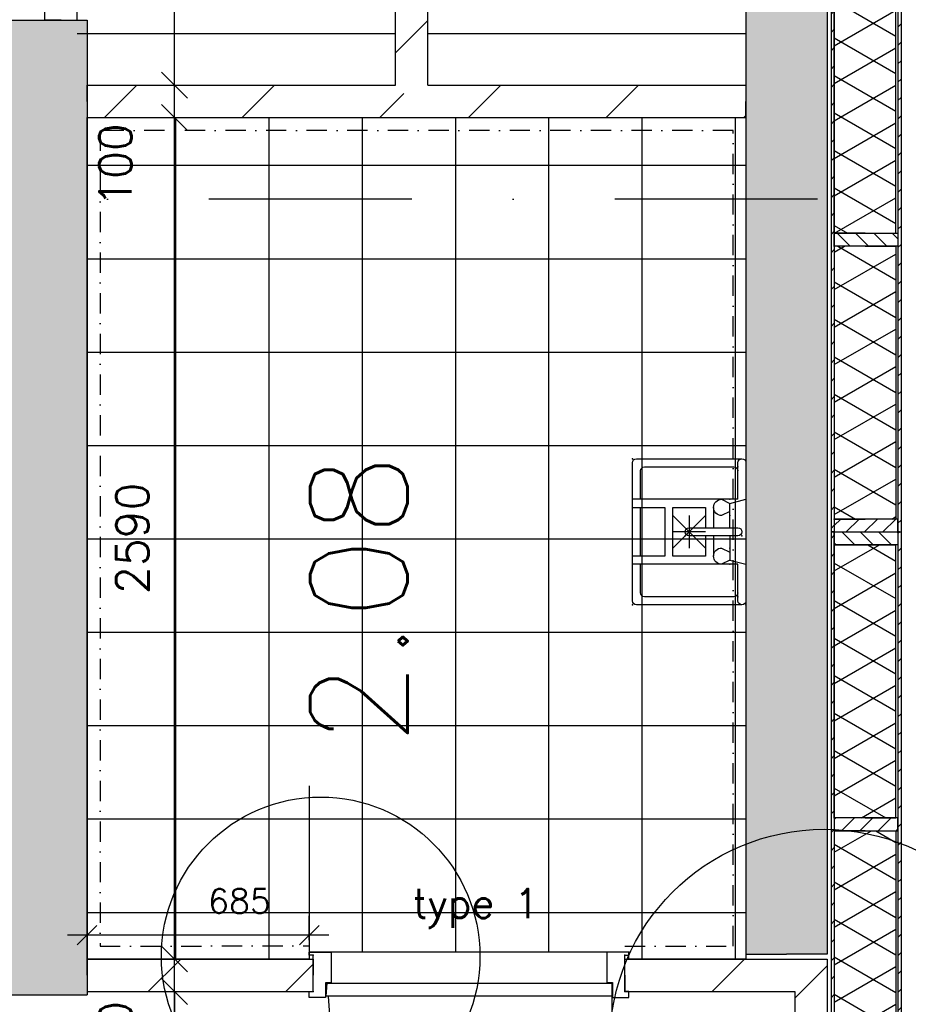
# Model space of a CAD drawing. Extents: x 7198 to 172353, y -998 to 131648.
# Tile 46 of 66: x 38620 to 41357, y 76192 to 79223. Entities that reach past the tile are written whole.
import ezdxf
from ezdxf.enums import TextEntityAlignment as Align

# ---------------------------------------------------------------- set-up
doc = ezdxf.new("R2010")
doc.units = 0
doc.header["$LTSCALE"] = 50
doc.header["$MEASUREMENT"] = 0
doc.header["$PDSIZE"] = -1
doc.linetypes.add('DASHDOT', pattern=[25, 12.5, -6.25, 0, -6.25])
doc.linetypes.add('DASHDOT2', pattern=[0.5, 0.25, -0.125, 0, -0.125])
doc.layers.get('0').update_dxf_attribs({"linetype": 'CONTINUOUS'})
doc.layers.get('DEFPOINTS').update_dxf_attribs({"linetype": 'CONTINUOUS'})
for name, color, linetype in [('00', 7, 'CONTINUOUS'), ('_BRANDCOMPART', 6, 'DASHDOT'), ('_DETAILNUMMERS', 4, 'CONTINUOUS'), ('_DETAILNUMMERSTEKST', 4, 'CONTINUOUS'), ('A--A21--_F-23-', 9, 'CONTINUOUS'), ('A--A21--_F12--', 7, 'CONTINUOUS'), ('A--A21--_F123-', 9, 'CONTINUOUS'), ('A--A22--_F123-', 9, 'CONTINUOUS'), ('A--A25--_F-2--', 9, 'CONTINUOUS'), ('A--A42--_F-23-', 9, 'CONTINUOUS'), ('A--L21--', 3, 'CONTINUOUS'), ('A--L21--_F-2--', 7, 'CONTINUOUS'), ('A--L21--_F12--', 7, 'CONTINUOUS'), ('A--L22--_F-2--', 7, 'CONTINUOUS'), ('A--L25--', 7, 'CONTINUOUS'), ('A--L25--_F-23-', 7, 'CONTINUOUS'), ('A--L32--', 7, 'CONTINUOUS'), ('A--L32--_F123-', 1, 'CONTINUOUS'), ('A--L32--_F123-DRAAIR', 7, 'CONTINUOUS'), ('A--L42--', 7, 'CONTINUOUS'), ('A--L42--_F-23-', 7, 'CONTINUOUS'), ('A--L74--', 7, 'CONTINUOUS'), ('A--L74--_F-23-', 7, 'CONTINUOUS'), ('A--M$1A-_F123-', 1, 'CONTINUOUS'), ('A--M1$A-_F123-', 1, 'CONTINUOUS'), ('A--T$1A-_F123-_RNR', 4, 'CONTINUOUS'), ('tegels', 253, 'CONTINUOUS'), ('TEKSTKOZIJNMERK', 2, 'CONTINUOUS'), ('X--LR---_CP', 7, 'CONTINUOUS')]:
    doc.layers.add(name, color=color, linetype=linetype)
doc.styles.add('ALFA-0_25', font='ROMANS')
doc.styles.add('B-01', font='SIMPLEX.SHX', dxfattribs={"width": 0.8, "height": 4.5})
doc.styles.add('HIEMSTRA', font='romans.shx')
doc.dimstyles.get("Standard").update_dxf_attribs({"dimscale": 40, "dimtxt": 2.5, "dimasz": 2, "dimexe": 0.3, "dimexo": 0.3, "dimgap": 2, "dimtad": 1, "dimdec": 0, "dimzin": 0, "dimdsep": 46, "dimtxsty": 'HIEMSTRA', "dimblk1": 'OBLIQUE', "dimblk2": 'OBLIQUE', "dimsah": 1, "dimcen": -0.09, "dimdle": 0.3, "dimse1": 1, "dimclrd": 2, "dimclre": 2, "dimclrt": 3, "dimadec": 0, "dimazin": 0, "dimtfac": 1, "dimtdec": 4, "dimtofl": 0, "dimtmove": 2, "dimatfit": 3, "dimldrblk": 'OBLIQUE', "dimfxl": 1, "dimtvp": 625, "dimtolj": 1, "dimtzin": 0, "dimarcsym": 0})
doc.dimstyles.new('STANDARD$0', dxfattribs={"dimscale": 50, "dimtxt": 2.5, "dimasz": 2, "dimexe": 2, "dimexo": 0, "dimgap": 2, "dimtad": 1, "dimdec": 0, "dimzin": 0, "dimdsep": 46, "dimtxsty": 'ALFA-0_25', "dimblk1": 'OBLIQUE', "dimblk2": 'OBLIQUE', "dimsah": 1, "dimcen": -3, "dimdle": 2, "dimclrd": 1, "dimclre": 1, "dimclrt": 2, "dimadec": 0, "dimazin": 0, "dimtfac": 0.666667, "dimtofl": 0, "dimtmove": 2, "dimatfit": 3, "dimldrblk": 'OBLIQUE', "dimfxl": 1, "dimtvp": 0.833333, "dimtolj": 1, "dimtzin": 0, "dimarcsym": 0})
pattern_1 = [(45, (-39827.1, -78971.86), (-212.132, 212.132), [])]
pattern_2 = [(330, (-50, 9e-15), (50, 86.603), []), (30, (-50, 9e-15), (-50, 86.603), [])]
pattern_3 = [(150, (50, -3e-15), (-50, -86.603), []), (210, (50, -3e-15), (50, -86.603), [])]

# ---------------------------------------------------------------- blocks, each defined once
blk = doc.blocks.new('*U879')
at = {"layer": 'A--A22--_F123-', "linetype": 'Continuous'}
h = blk.add_hatch(dxfattribs=at)
h.set_pattern_fill('ALFALINE', color=256, scale=300, style=0)
h.set_pattern_definition([(45, (-40483.72, -76281.54), (-212.132, 212.132), [])])
h.paths.add_polyline_path([(0, 0), (0, 50), (623.4, 50), (573.4, 0), (523.4, -50), (0, -50)])
at = {"layer": 'A--L22--_F-2--', "color": 3, "linetype": 'Continuous'}
for points in [[(0, 0), (0, 50), (623.4, 50), (623.4, 50)], [(0, 0), (0, -50), (523.4, -50), (523.4, -50)]]:
    blk.add_lwpolyline(points, dxfattribs=at)
blk = doc.blocks.new('*U878')
at = {"layer": 'A--A22--_F123-', "linetype": 'Continuous'}
h = blk.add_hatch(dxfattribs=at)
h.set_pattern_fill('ALFALINE', color=256, scale=300, style=0)
h.set_pattern_definition(pattern_1)
h.paths.add_polyline_path([(0, 0), (50, 50), (1030, 50), (1030, 0), (1030, -50), (0, -50)])
at = {"layer": 'A--L22--_F-2--', "color": 3, "linetype": 'Continuous'}
for points in [[(50, 50), (50, 50), (1030, 50), (1030, 0)], [(0, -50), (0, -50), (1030, -50), (1030, 0)]]:
    blk.add_lwpolyline(points, dxfattribs=at)
blk = doc.blocks.new('*U876')
at = {"layer": 'A--A22--_F123-', "linetype": 'Continuous'}
h = blk.add_hatch(dxfattribs=at)
h.set_pattern_fill('ALFALINE', color=256, scale=300, style=0)
h.set_pattern_definition([(45, (-38827.05, -76281.54), (-212.132, 212.132), [])])
h.paths.add_polyline_path([(0, 0), (0, 50), (696.7, 50), (696.7, 0), (696.7, -50), (0, -50)])
at = {"layer": 'A--L22--_F-2--', "color": 3, "linetype": 'Continuous'}
for points in [[(0, 0), (0, 50), (696.7, 50), (696.7, 0)], [(0, 0), (0, -50), (696.7, -50), (696.7, 0)]]:
    blk.add_lwpolyline(points, dxfattribs=at)
blk = doc.blocks.new('*U874')
at = {"layer": 'A--A22--_F123-', "linetype": 'Continuous'}
h = blk.add_hatch(dxfattribs=at)
h.set_pattern_fill('ALFALINE', color=256, scale=300, style=0)
h.set_pattern_definition([(45, (-38747.1, -79221.86), (-212.132, 212.132), [])])
h.paths.add_polyline_path([(0, 0), (-50, 0), (-50, 1349.8), (0, 1299.8), (50, 1249.8), (50, 0)])
at = {"layer": 'A--L22--_F-2--', "color": 3, "linetype": 'Continuous'}
for points in [[(0, 0), (-50, 0), (-50, 1349.8), (-50, 1349.8)], [(0, 0), (50, 0), (50, 1249.8), (50, 1249.8)]]:
    blk.add_lwpolyline(points, dxfattribs=at)
blk = doc.blocks.new('*U873')
at = {"layer": 'A--A22--_F123-', "linetype": 'Continuous'}
h = blk.add_hatch(dxfattribs=at)
h.set_pattern_fill('ALFALINE', color=256, scale=300, style=0)
h.set_pattern_definition(pattern_1)
h.paths.add_polyline_path([(0, 0), (-50, 50), (-50, 1499.8), (0, 1549.8), (50, 1499.8), (50, 50)])
at = {"layer": 'A--L22--_F-2--', "color": 3, "linetype": 'Continuous'}
for points in [[(-50, 50), (-50, 50), (-50, 1499.8), (-50, 1499.8)], [(50, 50), (50, 50), (50, 1499.8), (50, 1499.8)]]:
    blk.add_lwpolyline(points, dxfattribs=at)
blk = doc.blocks.new('*U821')
at = {"layer": 'A--A22--_F123-', "linetype": 'Continuous'}
h = blk.add_hatch(dxfattribs=at)
h.set_pattern_fill('ALFALINE', color=256, scale=300, style=0)
h.set_pattern_definition([(45, (-38827.05, -78971.86), (-212.132, 212.132), [])])
h.paths.add_polyline_path([(0, 0), (0, -50), (1000.1, -50), (1000.1, 0), (950.1, 50), (0, 50)])
at = {"layer": 'A--L22--_F-2--', "color": 3, "linetype": 'Continuous'}
for points in [[(0, 0), (0, 50), (950.1, 50), (950.1, 50)], [(0, 0), (0, -50), (1000.1, -50), (1000.1, -50)]]:
    blk.add_lwpolyline(points, dxfattribs=at)
blk = doc.blocks.new('*U817')
at = {"layer": 'A--A22--_F123-', "linetype": 'Continuous'}
h = blk.add_hatch(dxfattribs=at)
h.set_pattern_fill('ALFALINE', color=256, scale=300, style=0)
h.set_pattern_definition([(45, (-41057.1, -76281.54), (-212.132, 212.132), [])])
h.paths.add_polyline_path([(0, 0), (50, 50), (50, -2304.7), (0, -2254.7), (-50, -2204.7), (-50, -50)])
at = {"layer": 'A--L22--_F-2--', "color": 3, "linetype": 'Continuous'}
for points in [[(50, 50), (50, 50), (50, -2304.7), (50, -2304.7)], [(-50, -50), (-50, -50), (-50, -2204.7), (-50, -2204.7)]]:
    blk.add_lwpolyline(points, dxfattribs=at)
blk = doc.blocks.new('Q070085-')
at = {"layer": 'X--LR---_CP'}
for p in [(0, 0), (0, 0), (350, 0)]:
    blk.add_point(p, dxfattribs=at)
blk = doc.blocks.new('Q070086-')
at = {"layer": 'X--LR---_CP'}
for p in [(0, 0), (0, 0), (400, 0)]:
    blk.add_point(p, dxfattribs=at)
blk = doc.blocks.new('Q070087-')
at = {"layer": 'X--LR---_CP'}
for p in [(0, 0), (0, 0), (175, 0)]:
    blk.add_point(p, dxfattribs=at)
blk = doc.blocks.new('Q070079-')
at = {"layer": 'X--LR---_CP'}
for p in [(0, 0), (0, 0), (50, 0)]:
    blk.add_point(p, dxfattribs=at)
blk = doc.blocks.new('Q070048-')
at = {"layer": 'A--L74--_F-23-', "color": 1, "linetype": 'Continuous'}
for p, q in [((-100, -25), (-100, -350)), ((100, -25), (100, -350)), ((-75, -100), (-12.5, -100)), ((12.5, -100), (75, -100)), ((-50, -125), (50, -225)), ((50, -125), (-50, -225)), ((0, -125), (0, -225)), ((-50, -175), (50, -175)), ((75, -325), (-75, -325))]:
    blk.add_line(p, q, dxfattribs=at)
for points in [[(-212.5, 0), (212.5, 0, -0.41), (225, -12.5), (225, -337.5, -0.41), (212.5, -350), (-212.5, -350, -0.41), (-225, -337.5), (-225, -12.5, -0.41), (-212.5, 0)], [(-100, -25), (-212.5, -25, -0.41), (-225, -12.5)], [(-100, -325), (-187.5, -325, -0.41), (-200, -312.5), (-200, -37.5, -0.41), (-187.5, -25), (-187.5, -25)], [(12.5, -25), (12.5, -175, -1), (-12.5, -175), (-12.5, -25, -1), (12.5, -25)], [(225, -12.5, -0.41), (212.5, -25), (100, -25)], [(187.5, -25), (187.5, -25, -0.41), (200, -37.5), (200, -312.5, -0.41), (187.5, -325), (100, -325)], [(-62.5, -50), (-50, -75, -1), (-100, -75), (-87.5, -50)], [(87.5, -50), (100, -75, -1), (50, -75), (62.5, -50)]]:
    blk.add_lwpolyline(points, format="xyb", dxfattribs=at)
for points in [[(-12.5, -50), (-87.5, -50), (-100, 0)], [(12.5, -50), (87.5, -50), (100, 0)], [(12.5, -125), (75, -125), (75, -225), (-75, -225), (-75, -125), (-12.5, -125)], [(-75, -350), (-75, -250), (75, -250), (75, -350)]]:
    blk.add_lwpolyline(points, dxfattribs=at)
at = {"layer": 'A--L74--_F-23-', "color": 255}
blk.add_circle((0, 0), 0.0123, dxfattribs=at)
at = {"layer": 'X--LR---_CP'}
for p in [(-225, -350), (225, -350), (225, -350)]:
    blk.add_point(p, dxfattribs=at)
at = {"layer": 'A--L74--', "extrusion": (-1, 0, 0)}
for name, p in [('Q070085-', (0, 0, -225)), ('Q070087-', (12.5, 0, -12.5))]:
    blk.add_blockref(name, p, dxfattribs=at)
at = {"layer": 'A--L74--'}
blk.add_blockref('Q070086-', (-200, -25), dxfattribs=at)
at = {"layer": 'A--L74--', "extrusion": (0, -1, 0)}
for p in [(-100, 0, 50), (50, 0, 50)]:
    blk.add_blockref('Q070079-', p, dxfattribs=at)
blk = doc.blocks.new('*U788')
at = {"layer": 'A--A21--_F123-', "linetype": 'Continuous'}
blk.add_hatch(color=256, dxfattribs=at).paths.add_polyline_path([(0, 0), (-125, 125), (2150, 125), (2025, 0), (1900, -125), (125, -125)])
at = {"layer": 'A--A21--_F12--', "color": 8}
for points in [[(0, 0), (-125, 125), (2025, 0), (2150, 125)], [(2025, 0), (1900, -125), (0, 0), (125, -125)]]:
    blk.add_solid(points, dxfattribs=at)
at = {"layer": 'A--L21--_F12--', "color": 3, "linetype": 'Continuous'}
for points in [[(-125, 125), (-125, 125), (2150, 125), (2150, 125)], [(125, -125), (125, -125), (1900, -125), (1900, -125)]]:
    blk.add_lwpolyline(points, dxfattribs=at)
blk = doc.blocks.new('*U787')
at = {"layer": 'A--A21--_F123-', "linetype": 'Continuous'}
blk.add_hatch(color=256, dxfattribs=at).paths.add_polyline_path([(0, 0), (125, 125), (125, -2875.4), (0, -2750.4), (-125, -2625.4), (-125, -125)])
at = {"layer": 'A--A21--_F12--', "color": 8}
for points in [[(0, 0), (125, 125), (0, -2750.4), (125, -2875.4)], [(0, -2750.4), (-125, -2625.4), (0, 0), (-125, -125)]]:
    blk.add_solid(points, dxfattribs=at)
at = {"layer": 'A--L21--_F12--', "color": 3, "linetype": 'Continuous'}
for points in [[(125, 125), (125, 125), (125, -2875.4), (125, -2875.4)], [(-125, -125), (-125, -125), (-125, -2625.4), (-125, -2625.4)]]:
    blk.add_lwpolyline(points, dxfattribs=at)
blk = doc.blocks.new('*U786')
at = {"layer": 'A--A21--_F123-', "linetype": 'Continuous'}
blk.add_hatch(color=256, dxfattribs=at).paths.add_polyline_path([(0, 0), (0, 125), (230, 125), (355, 0), (480, -125), (0, -125)])
at = {"layer": 'A--A21--_F12--', "color": 8}
for points in [[(0, 0), (0, 125), (355, 0), (230, 125)], [(355, 0), (480, -125), (0, 0), (0, -125)]]:
    blk.add_solid(points, dxfattribs=at)
at = {"layer": 'A--L21--_F12--', "color": 3, "linetype": 'Continuous'}
for points in [[(0, 0), (0, 125), (230, 125), (230, 125)], [(0, 0), (0, -125), (480, -125), (480, -125)]]:
    blk.add_lwpolyline(points, dxfattribs=at)
blk = doc.blocks.new('*U783')
at = {"layer": 'A--A21--_F123-', "linetype": 'Continuous'}
blk.add_hatch(color=256, dxfattribs=at).paths.add_polyline_path([(0, 0), (125, 0), (125, -7950.4), (0, -7950.4), (-125, -7950.4), (-125, 0)])
at = {"layer": 'A--A21--_F12--', "color": 8}
for points in [[(0, -7950.4), (-125, -7950.4), (0, 0), (-125, 0)], [(0, 0), (125, 0), (0, -7950.4), (125, -7950.4)]]:
    blk.add_solid(points, dxfattribs=at)
at = {"layer": 'A--L21--_F12--', "color": 3, "linetype": 'Continuous'}
for points in [[(0, 0), (-125, 0), (-125, -7950.4), (0, -7950.4)], [(0, 0), (125, 0), (125, -7950.4), (0, -7950.4)]]:
    blk.add_lwpolyline(points, dxfattribs=at)
blk = doc.blocks.new('_OBLIQUE')
at = {"color": 0, "linetype": 'ByBlock'}
blk.add_line((-0.5, -0.5), (0.5, 0.5), dxfattribs=at)
blk = doc.blocks.new('*D189')
at = {"color": 2, "linetype": 'ByBlock', "transparency": 16777216}
blk.add_line((39096.6, 74064.2), (39096.6, 76243.5), dxfattribs=at)
at = {"layer": 'DEFPOINTS', "color": 0, "linetype": 'ByBlock', "transparency": 16777216}
for p in [(39096.6, 76231.5), (39096.6, 76231.5), (39096.6, 74076.2)]:
    blk.add_point(p, dxfattribs=at)
at = {"color": 2, "linetype": 'ByBlock', "transparency": 16777216, "xscale": 80, "yscale": 80, "zscale": 80}
for p, rotation in [((39096.6, 76231.5), 90), ((39096.6, 74076.2), 270)]:
    blk.add_blockref('_OBLIQUE', p, dxfattribs=dict(at, rotation=rotation))
at = {"color": 3, "linetype": 'ByBlock', "transparency": 16777216, "insert": (38966.6, 75153.9), "char_height": 100, "attachment_point": 5, "rotation": 90, "style": 'HIEMSTRA'}
blk.add_mtext('\\A1;2155', dxfattribs=at)
blk = doc.blocks.new('*D190')
at = {"color": 2, "linetype": 'ByBlock', "transparency": 16777216}
blk.add_line((39096.6, 76319.5), (39096.6, 78933.9), dxfattribs=at)
at = {"layer": 'DEFPOINTS', "color": 0, "linetype": 'ByBlock', "transparency": 16777216}
for p in [(39096.6, 78921.9), (39096.6, 78921.9), (39096.6, 76331.5)]:
    blk.add_point(p, dxfattribs=at)
at = {"color": 2, "linetype": 'ByBlock', "transparency": 16777216, "xscale": 80, "yscale": 80, "zscale": 80}
for p, rotation in [((39096.6, 78921.9), 90), ((39096.6, 76331.5), 270)]:
    blk.add_blockref('_OBLIQUE', p, dxfattribs=dict(at, rotation=rotation))
at = {"color": 3, "linetype": 'ByBlock', "transparency": 16777216, "insert": (38966.6, 77626.7), "char_height": 100, "attachment_point": 5, "rotation": 90, "style": 'HIEMSTRA'}
blk.add_mtext('\\A1;2590', dxfattribs=at)
blk = doc.blocks.new('*D191')
at = {"color": 2, "linetype": 'ByBlock', "transparency": 16777216}
for p, q in [((40225.3, 79021.9), (40225.3, 79101.9)), ((40225.3, 78921.9), (40225.3, 79021.9)), ((40225.3, 78921.9), (40225.3, 78841.9))]:
    blk.add_line(p, q, dxfattribs=at)
at = {"layer": 'DEFPOINTS', "color": 0, "linetype": 'ByBlock', "transparency": 16777216}
for p in [(40225.3, 79021.9), (40225.3, 79021.9), (40225.3, 78921.9)]:
    blk.add_point(p, dxfattribs=at)
at = {"color": 2, "linetype": 'ByBlock', "transparency": 16777216, "xscale": 80, "yscale": 80, "zscale": 80}
for p, rotation in [((40225.3, 79021.9), 270), ((40225.3, 78921.9), 90)]:
    blk.add_blockref('_OBLIQUE', p, dxfattribs=dict(at, rotation=rotation))
at = {"color": 3, "linetype": 'ByBlock', "transparency": 16777216, "insert": (40043.3, 78776.1), "char_height": 100, "attachment_point": 5, "rotation": 90, "style": 'HIEMSTRA'}
blk.add_mtext('\\A1;100', dxfattribs=at)
blk = doc.blocks.new('*D192')
at = {"color": 2, "linetype": 'ByBlock', "transparency": 16777216}
blk.add_line((40225.3, 79009.9), (40225.3, 80483.6), dxfattribs=at)
at = {"layer": 'DEFPOINTS', "color": 0, "linetype": 'ByBlock', "transparency": 16777216}
for p in [(40225.3, 80471.6), (40225.3, 80471.6), (40225.3, 79021.9)]:
    blk.add_point(p, dxfattribs=at)
at = {"color": 2, "linetype": 'ByBlock', "transparency": 16777216, "xscale": 80, "yscale": 80, "zscale": 80}
for p, rotation in [((40225.3, 80471.6), 90), ((40225.3, 79021.9), 270)]:
    blk.add_blockref('_OBLIQUE', p, dxfattribs=dict(at, rotation=rotation))
at = {"color": 3, "linetype": 'ByBlock', "transparency": 16777216, "insert": (40095.3, 79746.7), "char_height": 100, "attachment_point": 5, "rotation": 90, "style": 'HIEMSTRA'}
blk.add_mtext('\\A1;1450', dxfattribs=at)
blk = doc.blocks.new('*D196')
at = {"color": 2, "linetype": 'ByBlock', "transparency": 16777216}
for p, q in [((39096.6, 76331.5), (39096.6, 76411.5)), ((39096.6, 76231.5), (39096.6, 76331.5)), ((39096.6, 76231.5), (39096.6, 76151.5))]:
    blk.add_line(p, q, dxfattribs=at)
at = {"layer": 'DEFPOINTS', "color": 0, "linetype": 'ByBlock', "transparency": 16777216}
for p in [(39096.6, 76331.5), (39096.6, 76331.5), (39096.6, 76231.5)]:
    blk.add_point(p, dxfattribs=at)
at = {"color": 2, "linetype": 'ByBlock', "transparency": 16777216, "xscale": 80, "yscale": 80, "zscale": 80}
for p, rotation in [((39096.6, 76331.5), 270), ((39096.6, 76231.5), 90)]:
    blk.add_blockref('_OBLIQUE', p, dxfattribs=dict(at, rotation=rotation))
at = {"color": 3, "linetype": 'ByBlock', "transparency": 16777216, "insert": (38914.6, 76073.3), "char_height": 100, "attachment_point": 5, "rotation": 90, "style": 'HIEMSTRA'}
blk.add_mtext('\\A1;100', dxfattribs=at)
blk = doc.blocks.new('NH40_196')
at = {"layer": 'A--A25--_F-2--'}
h = blk.add_hatch(dxfattribs=at)
h.set_pattern_fill('ALFALINE', color=256, scale=40, style=0, pattern_type=2)
h.set_pattern_definition([(45, (-6, 0), (-28.284, 28.284), [])])
h.paths.add_polyline_path([(0, 0), (0, 196), (40, 196), (40, 0)])
at = {"layer": 'A--L25--_F-23-', "color": 2, "linetype": 'Continuous'}
blk.add_lwpolyline([(0, 0), (0, 196), (40, 196), (40, 0)], close=True, dxfattribs=at)
at = {"layer": 'X--LR---_CP'}
for p in [(0, 0), (0, 0), (40, 0)]:
    blk.add_point(p, dxfattribs=at)
blk = doc.blocks.new('*U611')
at = {"layer": 'A--A21--_F-23-', "linetype": 'Continuous'}
h = blk.add_hatch(dxfattribs=at)
h.set_pattern_fill('ALFAISO', color=256, scale=100, angle=270, style=0)
h.set_pattern_definition(pattern_2)
h.paths.add_polyline_path([(0, 0), (95, 0), (95, -840), (0, -840), (-95, -840), (-95, 0)])
at = {"layer": 'A--L21--_F-2--', "color": 2, "linetype": 'Continuous'}
for points in [[(0, 0), (-95, 0), (-95, -840), (0, -840)], [(0, 0), (95, 0), (95, -840), (0, -840)]]:
    blk.add_lwpolyline(points, dxfattribs=at)
blk = doc.blocks.new('*U610')
at = {"layer": 'A--A21--_F-23-', "linetype": 'Continuous'}
h = blk.add_hatch(dxfattribs=at)
h.set_pattern_fill('ALFAISO', color=256, scale=100, angle=90, style=0)
h.set_pattern_definition(pattern_3)
h.paths.add_polyline_path([(0, 0), (-95, 0), (-95, 840), (0, 840), (95, 840), (95, 0)])
at = {"layer": 'A--L21--_F-2--', "color": 2, "linetype": 'Continuous'}
for points in [[(0, 0), (-95, 0), (-95, 840), (0, 840)], [(0, 0), (95, 0), (95, 840), (0, 840)]]:
    blk.add_lwpolyline(points, dxfattribs=at)
blk = doc.blocks.new('*U609')
at = {"layer": 'A--A42--_F-23-', "linetype": 'Continuous'}
h = blk.add_hatch(dxfattribs=at)
h.set_pattern_fill('ALFALINE', color=256, scale=40, style=0)
h.set_pattern_definition([(45, (-41330.196, -83046.86), (-28.284271, 28.284271), [])])
h.paths.add_polyline_path([(0, 0), (5, 0), (5, -5400.8), (0, -5400.8), (-5, -5400.8), (-5, 0)])
at = {"layer": 'A--L42--_F-23-', "color": 2, "linetype": 'Continuous'}
for points in [[(0, 0), (-5, 0), (-5, -5400.8), (0, -5400.8)], [(0, 0), (5, 0), (5, -5400.8), (0, -5400.8)]]:
    blk.add_lwpolyline(points, dxfattribs=at)
blk = doc.blocks.new('*U608')
at = {"layer": 'A--A42--_F-23-', "linetype": 'Continuous'}
h = blk.add_hatch(dxfattribs=at)
h.set_pattern_fill('ALFALINE', color=256, scale=40, style=0)
h.set_pattern_definition([(45, (-41124.196, -83046.86), (-28.284271, 28.284271), [])])
h.paths.add_polyline_path([(0, 0), (5, 0), (5, -5400.6), (0, -5400.6), (-5, -5400.6), (-5, 0)])
at = {"layer": 'A--L42--_F-23-', "color": 2, "linetype": 'Continuous'}
for points in [[(0, 0), (-5, 0), (-5, -5400.6), (0, -5400.6)], [(0, 0), (5, 0), (5, -5400.6), (0, -5400.6)]]:
    blk.add_lwpolyline(points, dxfattribs=at)
blk = doc.blocks.new('*U602')
at = {"layer": 'A--A21--_F-23-', "linetype": 'Continuous'}
h = blk.add_hatch(dxfattribs=at)
h.set_pattern_fill('ALFAISO', color=256, scale=100, angle=270, style=0)
h.set_pattern_definition(pattern_2)
h.paths.add_polyline_path([(0, 0), (95, 0), (95, -840), (0, -840), (-95, -840), (-95, 0)])
at = {"layer": 'A--L21--_F-2--', "color": 2, "linetype": 'Continuous'}
for points in [[(0, 0), (-95, 0), (-95, -840), (0, -840)], [(0, 0), (95, 0), (95, -840), (0, -840)]]:
    blk.add_lwpolyline(points, dxfattribs=at)
blk = doc.blocks.new('*U601')
at = {"layer": 'A--A21--_F-23-', "linetype": 'Continuous'}
h = blk.add_hatch(dxfattribs=at)
h.set_pattern_fill('ALFAISO', color=256, scale=100, angle=90, style=0)
h.set_pattern_definition(pattern_3)
h.paths.add_polyline_path([(0, 0), (-95, 0), (-95, 840.6), (0, 840.6), (95, 840.6), (95, 0)])
at = {"layer": 'A--L21--_F-2--', "color": 2, "linetype": 'Continuous'}
for points in [[(0, 0), (-95, 0), (-95, 840.6), (0, 840.6)], [(0, 0), (95, 0), (95, 840.6), (0, 840.6)]]:
    blk.add_lwpolyline(points, dxfattribs=at)
blk = doc.blocks.new('*U600')
at = {"layer": 'A--A21--_F-23-', "linetype": 'Continuous'}
h = blk.add_hatch(dxfattribs=at)
h.set_pattern_fill('ALFAISO', color=256, scale=100, angle=89.992, style=0)
h.set_pattern_definition([(149.99, (50, -0.007), (-50.01, -86.596), []), (209.99, (50, -0.007), (49.99, -86.61), [])])
h.paths.add_polyline_path([(0, 0), (-95, 0), (-95, 0), (0, 0), (95, 0), (95, 0)])
at = {"layer": 'A--L21--_F-2--', "color": 2, "linetype": 'Continuous'}
for points in [[(0, 0), (-95, 0), (-95, 0), (0, 0)], [(0, 0), (95, 0), (95, 0), (0, 0)]]:
    blk.add_lwpolyline(points, dxfattribs=at)
blk = doc.blocks.new('*U599')
at = {"layer": 'A--A42--_F-23-', "linetype": 'Continuous'}
h = blk.add_hatch(dxfattribs=at)
h.set_pattern_fill('ALFALINE', color=256, scale=40, style=0)
h.set_pattern_definition([(45, (-41124.196, -77646.86), (-28.284271, 28.284271), [])])
h.paths.add_polyline_path([(0, 0), (5, 0), (5, -1800.6), (0, -1800.6), (-5, -1800.6), (-5, 0)])
at = {"layer": 'A--L42--_F-23-', "color": 2, "linetype": 'Continuous'}
for points in [[(0, 0), (-5, 0), (-5, -1800.6), (0, -1800.6)], [(0, 0), (5, 0), (5, -1800.6), (0, -1800.6)]]:
    blk.add_lwpolyline(points, dxfattribs=at)
blk = doc.blocks.new('*U598')
at = {"layer": 'A--A42--_F-23-', "linetype": 'Continuous'}
h = blk.add_hatch(dxfattribs=at)
h.set_pattern_fill('ALFALINE', color=256, scale=40, style=0)
h.set_pattern_definition([(45, (-41330.196, -77646.86), (-28.284271, 28.284271), [])])
h.paths.add_polyline_path([(0, 0), (5, 0), (5, -1800.6), (0, -1800.6), (-5, -1800.6), (-5, 0)])
at = {"layer": 'A--L42--_F-23-', "color": 2, "linetype": 'Continuous'}
for points in [[(0, 0), (-5, 0), (-5, -1800.6), (0, -1800.6)], [(0, 0), (5, 0), (5, -1800.6), (0, -1800.6)]]:
    blk.add_lwpolyline(points, dxfattribs=at)
blk = doc.blocks.new('dr_880 type1')
at = {"layer": 'A--L32--_F123-', "color": 1}
blk.add_line((67, 0), (917, 0), dxfattribs=at)
at = {"layer": 'A--L32--_F123-'}
for points in [[(0, 9), (0, 0), (67, 0), (67, 93.8), (50, 93.8), (50, 139), (0, 139), (0, 121), (12, 121), (12, 9), (0, 9)], [(52, 95.6), (52, 135.6), (932, 135.6), (929, 95.6), (52, 95.6)], [(984, 9), (984, 0), (917, 0), (917, 93.8), (934, 93.8), (934, 139), (984, 139), (984, 121), (972, 121), (972, 9), (984, 9)]]:
    blk.add_lwpolyline(points, close=True, dxfattribs=at)
at = {"layer": 'A--L32--_F123-DRAAIR', "color": 1}
blk.add_lwpolyline([(52, 135.6), (52, 1015.6, -0.381848), (924.9, 135.8)], format="xyb", dxfattribs=at)
at = {"layer": 'X--LR---_CP', "color": 1}
for p in [(12, 121), (12, 9)]:
    blk.add_point(p, dxfattribs=at)
at = {"layer": 'X--LR---_CP', "color": 2}
for p in [(972, 121), (972, 9)]:
    blk.add_point(p, dxfattribs=at)
at = {"layer": 'X--LR---_CP'}
blk.add_point((0, 0), dxfattribs=at)
blk = doc.blocks.new('*D433')
at = {"color": 1, "linetype": 'ByBlock', "transparency": 16777216}
for p, q in [((38827, 76389), (38827, 76464.9)), ((39511.7, 76389.1), (39511.7, 76464.9)), ((39571.7, 76404.9), (38767, 76404.9))]:
    blk.add_line(p, q, dxfattribs=at)
at = {"layer": 'DEFPOINTS', "color": 0, "linetype": 'ByBlock', "transparency": 16777216}
for p in [(38827, 76404.9), (38827, 76389), (39511.7, 76389.1)]:
    blk.add_point(p, dxfattribs=at)
at = {"color": 1, "linetype": 'ByBlock', "transparency": 16777216, "xscale": 60, "yscale": 60, "zscale": 60}
for p, rotation in [((38827, 76404.9), 180.0011974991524), ((39511.7, 76404.9), 0.001197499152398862)]:
    blk.add_blockref('_OBLIQUE', p, dxfattribs=dict(at, rotation=rotation))
at = {"color": 2, "linetype": 'ByBlock', "transparency": 16777216, "insert": (39296.5, 76509.7), "char_height": 75, "attachment_point": 5, "rotation": 0.0012, "style": 'ALFA-0_25'}
blk.add_mtext('\\A1;685', dxfattribs=at)
blk = doc.blocks.new('DETAILNR')
at = {"layer": '_DETAILNUMMERS'}
blk.add_circle((32.9, -23.2), 490.7, dxfattribs=at)
at = {"layer": 'X--LR---_CP'}
blk.add_point((0, 0), dxfattribs=at)
at = {"layer": '_DETAILNUMMERSTEKST', "style": 'ALFA-0_25'}
blk.add_attdef('DETAILNR', text='', height=200, rotation=90, dxfattribs=at).set_placement((-618.4, 223.8), align=Align.RIGHT)

msp = doc.modelspace()

# ---------------------------------------------------------------- hatches: boundary and pattern name
at = {"layer": 'tegels'}
h = msp.add_hatch(dxfattribs=at)
h.set_pattern_fill('NET', color=256, scale=2300, style=0)
h.paths.add_polyline_path([(39511.7, 76352.5), (39511.7, 76331.5), (38827, 76331.5), (38827, 78921.9), (40857.1, 78921.9), (40857.1, 76331.5), (40495.7, 76331.5), (40495.7, 76352.5)])

# ---------------------------------------------------------------- linework, layer by layer
at = {"linetype": 'Continuous'}
msp.add_line((39511.7, 76864.6), (39511.7, 76352.5), dxfattribs=at)
at = {"layer": '_BRANDCOMPART'}
msp.add_lwpolyline([(43578, 78670.5), (43578, 78670.5), (36639.3, 78670.5), (35740.7, 74277.7)], dxfattribs=at)
at = {"layer": '_DETAILNUMMERS'}
msp.add_circle((41098, 76070), 660.8, dxfattribs=at)
at = {"layer": 'A--L74--'}
for points in [[(39777.1, 79179.6), (38797.1, 79179.6)], [(40857.1, 79179.6), (39877.1, 79179.6)]]:
    msp.add_lwpolyline(points, dxfattribs=at)
at = {"layer": 'tegels'}
msp.add_lwpolyline([(39511.7, 76352.5), (39511.7, 76331.5), (38827, 76331.5), (38827, 78921.9), (40857.1, 78921.9), (40857.1, 76331.5), (40495.7, 76331.5), (40495.7, 76352.5)], close=True, dxfattribs=at)
at = {"layer": 'tegels', "color": 3, "linetype": 'DASHDOT2', "ltscale": 5}
msp.add_lwpolyline([(40483.7, 76371.5), (40817.2, 76371.5), (40817.1, 78881.9), (38867, 78881.9), (38867, 76371.5), (39511.7, 76371.6)], dxfattribs=at)

# ---------------------------------------------------------------- block references
at = {"layer": '00', "linetype": 'Continuous'}
ref = msp.add_blockref('DETAILNR', (39523.7, 76306.5), dxfattribs=dict(at, rotation=90))
ref.add_attrib('DETAILNR', 'ih11bA', dxfattribs={"layer": '_DETAILNUMMERSTEKST', "height": 200, "rotation": 90, "style": 'ALFA-0_25'}).set_placement((39374.9, 75673.8), align=Align.RIGHT)
at = {"layer": 'A--L21--', "linetype": 'Continuous'}
for name, p in [('*U783', (40982.1, 84296.9)), ('*U874', (38747.1, 79221.9)), ('*U873', (39827.1, 78971.9)), ('*U610', (41224.2, 78566.2)), ('*U788', (36677, 79096.9)), ('*U787', (38702, 79096.9)), ('*U821', (38827, 78971.9)), ('*U878', (39827.1, 78971.9)), ('*U611', (41224.2, 78526.2)), ('*U601', (41224.2, 76766.2)), ('*U600', (41224.2, 77606.9)), ('*U602', (41224.2, 76726.2)), ('*U786', (38347, 76346.4)), ('*U876', (38827, 76281.5)), ('*U879', (40483.7, 76281.5)), ('*U817', (41057.1, 76281.5))]:
    msp.add_blockref(name, p, dxfattribs=at)
at = {"layer": 'A--L25--', "rotation": 270}
for p in [(41129.2, 78566.2), (41129.2, 77646.9)]:
    msp.add_blockref('NH40_196', p, dxfattribs=at)
at = {"layer": 'A--L25--', "xscale": -1, "rotation": 270}
for p in [(41129.2, 77646.2), (41129.2, 76726.2)]:
    msp.add_blockref('NH40_196', p, dxfattribs=at)
at = {"layer": 'A--L32--', "rotation": 180.0037096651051}
msp.add_blockref('dr_880 type1', (40495.7, 76352.5), dxfattribs=at)
at = {"layer": 'A--L42--'}
for name, p in [('*U608', (41124.2, 83046.9)), ('*U609', (41330.2, 83046.9))]:
    msp.add_blockref(name, p, dxfattribs=at)
at = {"layer": 'A--L42--', "linetype": 'Continuous'}
for name, p in [('*U599', (41124.2, 77646.9)), ('*U598', (41330.2, 77646.9))]:
    msp.add_blockref(name, p, dxfattribs=at)
at = {"layer": 'A--L74--', "rotation": 270}
msp.add_blockref('Q070048-', (40857.1, 77646.9), dxfattribs=at)

# ---------------------------------------------------------------- texts
at = {"layer": 'A--T$1A-_F123-_RNR', "style": 'ALFA-0_25'}
msp.add_text('2.08', height=300, rotation=90, dxfattribs=at).set_placement((39814.6, 76988.9))
at = {"layer": 'TEKSTKOZIJNMERK', "style": 'B-01'}
msp.add_text('type 1', height=90, rotation=359.9187, dxfattribs=at).set_placement((39830.3, 76458))

# ---------------------------------------------------------------- dimensions: what is measured, and where the dimension line sits
at = {"layer": 'A--M$1A-_F123-', "linetype": 'Continuous'}
dim = msp.add_linear_dim(base=(39096.6, 80471.6), p1=(39096.6, 79021.9), p2=(39096.6, 80471.6), angle=90, dimstyle='Standard', dxfattribs=at)
dim.commit()
dim.dimension.update_dxf_attribs({"geometry": '*D192', "text_midpoint": (38966.6, 79746.7), "insert": (-1128.8, 0)})
dim = msp.add_linear_dim(base=(39096.6, 79021.9), p1=(39096.6, 78921.9), p2=(39096.6, 79021.9), angle=90, dimstyle='Standard', dxfattribs=at)
dim.commit()
dim.dimension.update_dxf_attribs({"geometry": '*D191', "text_midpoint": (38914.6, 78776.1), "dimtype": 160, "insert": (-1128.8, 0)})
for base, p1, p2, picture, middle in [((39096.6, 78921.9), (39096.6, 76331.5), (39096.6, 78921.9), '*D190', (38966.6, 77626.7)), ((39096.6, 76231.5), (39096.6, 74076.2), (39096.6, 76231.5), '*D189', (38966.6, 75153.9))]:
    dim = msp.add_linear_dim(base=base, p1=p1, p2=p2, angle=90, dimstyle='Standard', dxfattribs=at)
    dim.commit()
    dim.dimension.update_dxf_attribs({"geometry": picture, "text_midpoint": middle})
dim = msp.add_linear_dim(base=(39096.6, 76331.5), p1=(39096.6, 76231.5), p2=(39096.6, 76331.5), angle=90, dimstyle='Standard', dxfattribs=at)
dim.commit()
dim.dimension.update_dxf_attribs({"geometry": '*D196', "text_midpoint": (38914.6, 76073.3), "dimtype": 160})
at = {"layer": 'A--M1$A-_F123-'}
dim = msp.add_linear_dim(base=(38827, 76404.9), p1=(39511.7, 76389.1), p2=(38827, 76389), angle=180.0012, dimstyle='STANDARD$0', override={"dimscale": 30, "dimblk1": 'OBLIQUE', "dimblk2": 'OBLIQUE'}, dxfattribs=at)
dim.commit()
dim.dimension.update_dxf_attribs({"geometry": '*D433', "text_midpoint": (39296.5, 76509.7), "dimtype": 161})

doc.saveas('drawing.dxf')
